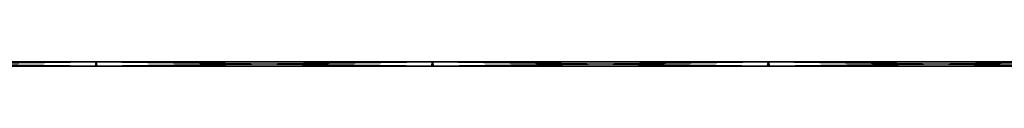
# Model space of a CAD drawing. Extents: x 34 to 1129, y -19 to 489.
# Tile 210 of 237: x 1000.604 to 1061.851, y 236.605 to 236.873. Entities that reach past the tile are written whole.
import ezdxf

# ---------------------------------------------------------------- set-up
doc = ezdxf.new("R2010")
doc.units = 0
doc.layers.get('0').update_dxf_attribs({"color": 13, "linetype": 'CONTINUOUS'})

# ---------------------------------------------------------------- blocks, each defined once
blk = doc.blocks.new('GROUP_1')
for p, q in [((766.771, 5.748), (766.7, 6.734, 0.268)), ((766.843, 4.761, 0.268), (766.771, 5.748)), ((745.873, 4.391), (745.816, 5.379, 0.268)), ((724.957, 3.336), (724.914, 4.324, 0.268)), ((745.93, 3.403, 0.268), (745.873, 4.391)), ((725, 2.347, 0.268), (724.957, 3.336))]:
    blk.add_line(p, q)
blk.add_arc((662.148, 1456.069), 1454.091, 265.048742, 274.951258)
mesh = blk.add_polyface()
corners = [(787.551, 8.39, 0.268), (766.771, 5.748), (766.7, 6.734, 0.268), (787.648, 7.405)]
mesh.append_faces([[corners[k] for k in face] for face in [(0, 1, 2), (1, 0, 3)]], dxfattribs={"vtx0": -1})
mesh = blk.add_polyface()
corners = [(787.648, 7.405), (766.843, 4.761, 0.268), (766.771, 5.748), (787.746, 6.42, 0.268)]
mesh.append_faces([[corners[k] for k in face] for face in [(0, 1, 2), (1, 0, 3)]], dxfattribs={"vtx0": -1})
mesh = blk.add_polyface()
corners = [(766.7, 6.734, 0.268), (745.873, 4.391), (745.816, 5.379, 0.268), (766.771, 5.748)]
mesh.append_faces([[corners[k] for k in face] for face in [(0, 1, 2), (1, 0, 3)]], dxfattribs={"vtx0": -1})
mesh = blk.add_polyface()
corners = [(766.771, 5.748), (745.93, 3.403, 0.268), (745.873, 4.391), (766.843, 4.761, 0.268)]
mesh.append_faces([[corners[k] for k in face] for face in [(0, 1, 2), (1, 0, 3)]], dxfattribs={"vtx0": -1})
mesh = blk.add_polyface()
corners = [(745.816, 5.379, 0.268), (724.957, 3.336), (724.914, 4.324, 0.268), (745.873, 4.391)]
mesh.append_faces([[corners[k] for k in face] for face in [(0, 1, 2), (1, 0, 3)]], dxfattribs={"vtx0": -1})
mesh = blk.add_polyface()
corners = [(724.914, 4.324, 0.268), (704.028, 2.582), (703.999, 3.571, 0.268), (724.957, 3.336)]
mesh.append_faces([[corners[k] for k in face] for face in [(0, 1, 2), (1, 0, 3)]], dxfattribs={"vtx0": -1})
mesh = blk.add_polyface()
corners = [(745.873, 4.391), (725, 2.347, 0.268), (724.957, 3.336), (745.93, 3.403, 0.268)]
mesh.append_faces([[corners[k] for k in face] for face in [(0, 1, 2), (1, 0, 3)]], dxfattribs={"vtx0": -1})
mesh = blk.add_polyface()
corners = [(724.957, 3.336), (704.056, 1.593, 0.268), (704.028, 2.582), (725, 2.347, 0.268)]
mesh.append_faces([[corners[k] for k in face] for face in [(0, 1, 2), (1, 0, 3)]], dxfattribs={"vtx0": -1})
blk = doc.blocks.new('GROUP_2')
at = {"extrusion": (0, -1, -3.33067e-16)}
blk.add_blockref('GROUP_1', (0, 0, -19.328), dxfattribs=at)
blk = doc.blocks.new('GROUP_21')
blk.add_blockref('GROUP_2', (242.743, 231.343, -0.582))

msp = doc.modelspace()

# ---------------------------------------------------------------- block references
msp.add_blockref('GROUP_21', (37.666, -13.798, -11.836))

doc.saveas('drawing.dxf')
